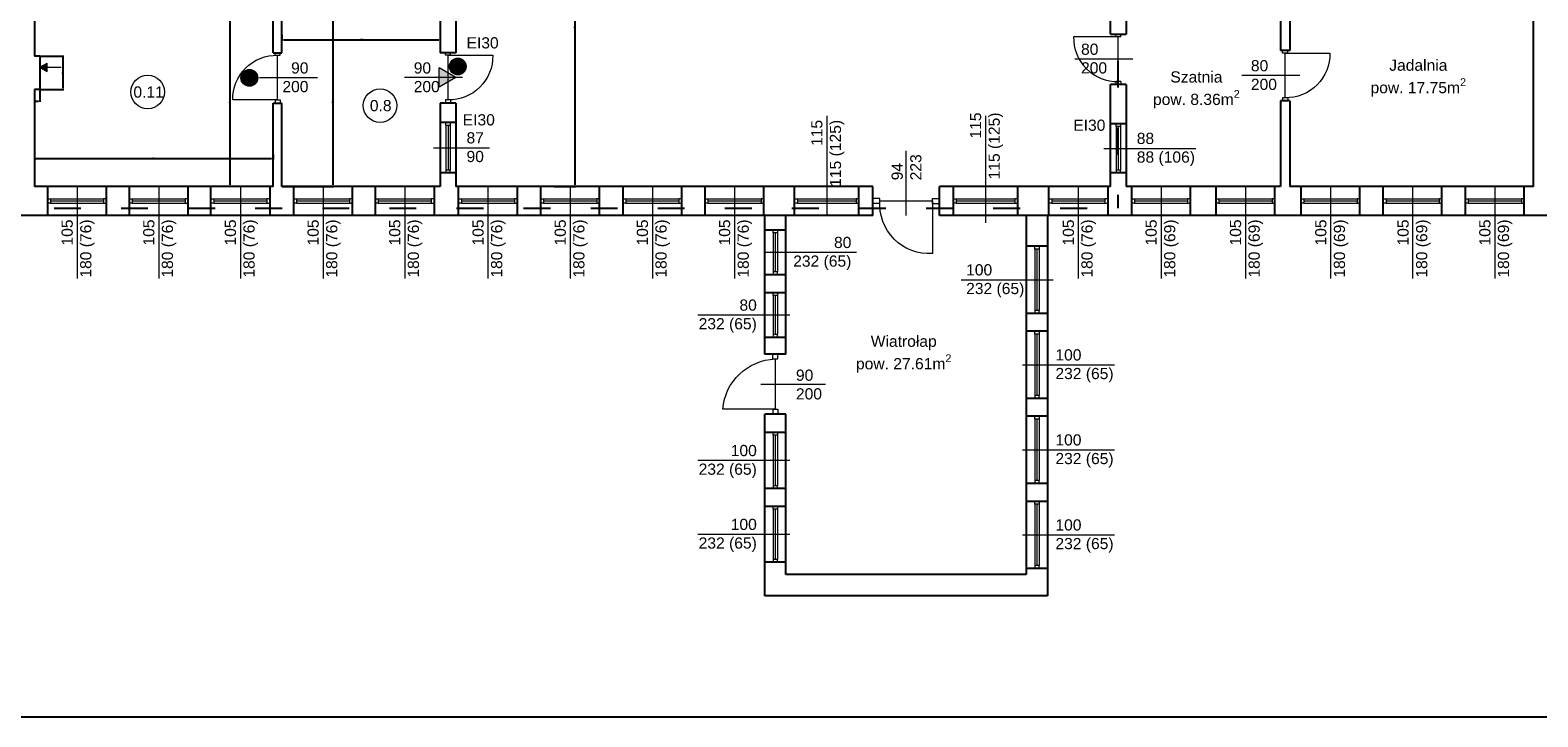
# Model space of a CAD drawing. Header units: millimetres. Extents: x 509 to 36614, y 492 to 3401.
# Tile 4 of 41: x 2313 to 5010, y 492 to 1719. Entities that reach past the tile are written whole.
import ezdxf

# ---------------------------------------------------------------- set-up
doc = ezdxf.new("R2010")
doc.units = ezdxf.units.MM
doc.linetypes.add('ACAD_ISO03W100', pattern=[30, 12, -18])
for name, color, linetype, lineweight in [('A_Kontur_cienka', 250, 'Continuous', 0), ('Okładziny', 132, 'Continuous', 25), ('opisy', 5, 'Continuous', 5), ('stolarka', 3, 'Continuous', 9), ('Wymiar', 7, 'Continuous', 5), ('wymiary', 6, 'Continuous', 5), ('ściany nośne', 1, 'Continuous', 25)]:
    doc.layers.add(name, color=color, linetype=linetype, lineweight=lineweight)
doc.styles.get("Standard").update_dxf_attribs({"font": 'ARIAL.TTF'})
doc.dimstyles.new('ISO-25', dxfattribs={"dimtxt": 2.5, "dimasz": 2.5, "dimexe": 1.25, "dimexo": 0.625, "dimtad": 1, "dimtxsty": 'Standard', "dimcen": 2.5, "dimadec": 0, "dimazin": 0, "dimtfac": 1, "dimtmove": 0, "dimatfit": 3, "dimfxl": 0, "dimarcsym": 0})

# ---------------------------------------------------------------- blocks, each defined once
blk = doc.blocks.new('*D277')
at = {"layer": 'Defpoints', "color": 0}
for p in [(3249.1, 2012.1), (3249.1, 1440.1), (3287.4, 1440.1)]:
    blk.add_point(p, dxfattribs=at)
at = {"layer": 'wymiary', "color": 0, "lineweight": -2}
for p, q in [((3249.7, 2012.1), (3288.7, 2012.1)), ((3287.4, 2009.6), (3287.4, 1442.6)), ((3249.7, 1440.1), (3288.7, 1440.1))]:
    blk.add_line(p, q, dxfattribs=at)
at = {"layer": 'wymiary', "color": 0}
for points in [[(3287.8, 2009.6), (3287, 2009.6), (3287.4, 2012.1)], [(3287, 1442.6), (3287.8, 1442.6), (3287.4, 1440.1)]]:
    blk.add_solid(points, dxfattribs=at)
at = {"layer": 'wymiary', "color": 0, "insert": (3285.5, 1726.1), "char_height": 2.5, "attachment_point": 5, "rotation": 90}
blk.add_mtext('572', dxfattribs=at)
blk = doc.blocks.new('*D278')
at = {"layer": 'Defpoints', "color": 0}
for p in [(2763.7, 1711.6), (3046.7, 1711.6), (3046.7, 1702.3)]:
    blk.add_point(p, dxfattribs=at)
at = {"layer": 'wymiary', "color": 0, "lineweight": -2}
for p, q in [((2763.7, 1710.9), (2763.7, 1701)), ((2766.2, 1702.3), (3044.2, 1702.3)), ((3046.7, 1710.9), (3046.7, 1701))]:
    blk.add_line(p, q, dxfattribs=at)
at = {"layer": 'wymiary', "color": 0}
for points in [[(2766.2, 1702.7), (2766.2, 1701.9), (2763.7, 1702.3)], [(3044.2, 1701.9), (3044.2, 1702.7), (3046.7, 1702.3)]]:
    blk.add_solid(points, dxfattribs=at)
at = {"layer": 'wymiary', "color": 0, "insert": (2905.2, 1704.2), "char_height": 2.5, "attachment_point": 5}
blk.add_mtext('283', dxfattribs=at)
blk = doc.blocks.new('*D279')
at = {"layer": 'Defpoints', "color": 0}
for p in [(2763.7, 1744.1), (2763.7, 1440.1), (2854.9, 1440.1)]:
    blk.add_point(p, dxfattribs=at)
at = {"layer": 'wymiary', "color": 0, "lineweight": -2}
for p, q in [((2764.3, 1744.1), (2856.1, 1744.1)), ((2854.9, 1741.6), (2854.9, 1442.6)), ((2764.3, 1440.1), (2856.1, 1440.1))]:
    blk.add_line(p, q, dxfattribs=at)
at = {"layer": 'wymiary', "color": 0}
for points in [[(2855.3, 1741.6), (2854.5, 1741.6), (2854.9, 1744.1)], [(2854.5, 1442.6), (2855.3, 1442.6), (2854.9, 1440.1)]]:
    blk.add_solid(points, dxfattribs=at)
at = {"layer": 'wymiary', "color": 0, "insert": (2853, 1592.1), "char_height": 2.5, "attachment_point": 5, "rotation": 90}
blk.add_mtext('304', dxfattribs=at)
blk = doc.blocks.new('*D282')
at = {"layer": 'Defpoints', "color": 0}
for p in [(2320.7, 1497.7), (2747.7, 1497.7), (2747.7, 1489.7)]:
    blk.add_point(p, dxfattribs=at)
at = {"layer": 'wymiary', "color": 0, "lineweight": -2}
for p, q in [((2320.7, 1497.1), (2320.7, 1488.5)), ((2323.2, 1489.7), (2745.2, 1489.7)), ((2747.7, 1497.1), (2747.7, 1488.5))]:
    blk.add_line(p, q, dxfattribs=at)
at = {"layer": 'wymiary', "color": 0}
for points in [[(2323.2, 1490.2), (2323.2, 1489.3), (2320.7, 1489.7)], [(2745.2, 1489.3), (2745.2, 1490.2), (2747.7, 1489.7)]]:
    blk.add_solid(points, dxfattribs=at)
at = {"layer": 'wymiary', "color": 0, "insert": (2534.2, 1491.6), "char_height": 2.5, "attachment_point": 5}
blk.add_mtext('427', dxfattribs=at)
blk = doc.blocks.new('*D283')
at = {"layer": 'Defpoints', "color": 0}
for p in [(2320.7, 1613.1), (2330.7, 1613.1), (2330.7, 1592.3)]:
    blk.add_point(p, dxfattribs=at)
at = {"layer": 'wymiary', "color": 0, "lineweight": -2}
for p, q in [((2320.7, 1612.4), (2320.7, 1591)), ((2323.2, 1592.3), (2328.2, 1592.3)), ((2330.7, 1612.4), (2330.7, 1591))]:
    blk.add_line(p, q, dxfattribs=at)
at = {"layer": 'wymiary', "color": 0}
for points in [[(2323.2, 1592.7), (2323.2, 1591.9), (2320.7, 1592.3)], [(2328.2, 1591.9), (2328.2, 1592.7), (2330.7, 1592.3)]]:
    blk.add_solid(points, dxfattribs=at)
at = {"layer": 'wymiary', "color": 0, "insert": (2325.7, 1594.2), "char_height": 2.5, "attachment_point": 5}
blk.add_mtext('10', dxfattribs=at)
blk = doc.blocks.new('*D284')
at = {"layer": 'Defpoints', "color": 0}
for p in [(2330.7, 1673.1), (2372.2, 1673.1), (2330.7, 1613.1)]:
    blk.add_point(p, dxfattribs=at)
at = {"layer": 'wymiary', "color": 0, "lineweight": -2}
for p, q in [((2331.3, 1673.1), (2373.5, 1673.1)), ((2372.2, 1615.6), (2372.2, 1670.6)), ((2331.3, 1613.1), (2373.5, 1613.1))]:
    blk.add_line(p, q, dxfattribs=at)
at = {"layer": 'wymiary', "color": 0}
for points in [[(2372.6, 1670.6), (2371.8, 1670.6), (2372.2, 1673.1)], [(2371.8, 1615.6), (2372.6, 1615.6), (2372.2, 1613.1)]]:
    blk.add_solid(points, dxfattribs=at)
at = {"layer": 'wymiary', "color": 0, "insert": (2370.3, 1643.1), "char_height": 2.5, "attachment_point": 5, "rotation": 90}
blk.add_mtext('60', dxfattribs=at)
blk = doc.blocks.new('*D285')
at = {"layer": 'Defpoints', "color": 0}
for p in [(2671.2, 1744.1), (2747.7, 1744.1), (2747.7, 1440.1)]:
    blk.add_point(p, dxfattribs=at)
at = {"layer": 'wymiary', "color": 0, "lineweight": -2}
for p, q in [((2747.1, 1744.1), (2670, 1744.1)), ((2671.2, 1442.6), (2671.2, 1741.6)), ((2747.1, 1440.1), (2670, 1440.1))]:
    blk.add_line(p, q, dxfattribs=at)
at = {"layer": 'wymiary', "color": 0}
for points in [[(2671.6, 1741.6), (2670.8, 1741.6), (2671.2, 1744.1)], [(2670.8, 1442.6), (2671.6, 1442.6), (2671.2, 1440.1)]]:
    blk.add_solid(points, dxfattribs=at)
at = {"layer": 'wymiary', "color": 0, "insert": (2669.3, 1592.1), "char_height": 2.5, "attachment_point": 5, "rotation": 90}
blk.add_mtext('304', dxfattribs=at)

msp = doc.modelspace()

# ---------------------------------------------------------------- hatches: boundary and pattern name
at = {"layer": 'Okładziny', "transparency": 33554687}
h = msp.add_hatch(color=251, dxfattribs=at)
h.dxf.hatch_style = 1
h.paths.add_polyline_path([(2343.711, 1653.074), (2343.711, 1660.574), (2330.72, 1653.074)])
h.paths.add_polyline_path([(2343.711, 1645.574), (2343.711, 1653.074), (2330.72, 1653.074)])
at = {"layer": 'stolarka', "transparency": 33554687}
h = msp.add_hatch(color=251, dxfattribs=at)
h.dxf.hatch_style = 1
h.paths.add_polyline_path([(2720.356, 1634.092, 1), (2690.356, 1634.092, 1)])
h = msp.add_hatch(color=251, dxfattribs=at)
h.dxf.hatch_style = 1
h.paths.add_polyline_path([(3093.091, 1654.366, 1), (3063.091, 1654.366, 1)])
at = {"layer": 'Wymiar', "transparency": 33554687}
h = msp.add_hatch(color=251, dxfattribs=at)
h.dxf.hatch_style = 1
h.paths.add_polyline_path([(3044.947, 1617.251), (3074.938, 1634.567), (3044.947, 1651.882)])

# ---------------------------------------------------------------- linework, layer by layer
at = {"layer": 'A_Kontur_cienka', "color": 0, "ltscale": 30}
msp.add_lwpolyline([(7219.139, 491.826), (509.139, 491.826), (509.139, 3361.826), (7219.139, 3361.826)], close=True, dxfattribs=at)
at = {"layer": 'opisy', "color": 251}
for p, q in [((2330.72, 1653.074), (2343.711, 1660.574)), ((2330.72, 1653.074), (2343.711, 1645.574)), ((2330.72, 1653.074), (2343.711, 1653.074)), ((2343.711, 1645.574), (2343.711, 1660.574)), ((2343.711, 1653.074), (2368.711, 1653.074)), ((4285.72, 1667.567), (4182.008, 1667.567)), ((2723.72, 1634.567), (2827.433, 1634.567)), ((3086.72, 1634.567), (2983.008, 1634.567)), ((4584.22, 1638.567), (4480.508, 1638.567)), ((3738.22, 1566.296), (3738.22, 1388.067)), ((4022.22, 1566.514), (4022.22, 1375.067)), ((3034.72, 1509.067), (3134.72, 1509.067)), ((3880.22, 1388.067), (3880.22, 1503.946)), ((4233.72, 1508.067), (4398.305, 1508.067)), ((2397.22, 1440.067), (2397.22, 1275.482)), ((2543.22, 1440.067), (2543.22, 1275.482)), ((2689.22, 1440.067), (2689.22, 1275.482)), ((2837.22, 1440.067), (2837.22, 1275.482)), ((2983.22, 1440.067), (2983.22, 1275.482)), ((3132.22, 1440.067), (3132.22, 1275.482)), ((3279.22, 1440.067), (3279.22, 1275.482)), ((3426.22, 1440.067), (3426.22, 1275.482)), ((3573.22, 1440.067), (3573.22, 1275.482)), ((4188.22, 1440.067), (4188.22, 1275.482)), ((4336.22, 1440.067), (4336.22, 1275.482)), ((4487.22, 1440.067), (4487.22, 1275.482)), ((4639.22, 1440.067), (4639.22, 1275.482)), ((4786.22, 1440.067), (4786.22, 1275.482)), ((4933.22, 1440.067), (4933.22, 1275.482)), ((3791.166, 1322.067), (3626.581, 1322.067)), ((3978.455, 1273.067), (4143.04, 1273.067)), ((3672.178, 1210.067), (3507.594, 1210.067)), ((4088.178, 1121.067), (4252.763, 1121.067)), ((3620.178, 1086.567), (3736.058, 1086.567)), ((3672.178, 950.067), (3507.594, 950.067)), ((4088.178, 969.067), (4252.763, 969.067)), ((3672.178, 818.067), (3507.594, 818.067)), ((4088.178, 817.067), (4252.763, 817.067))]:
    msp.add_line(p, q, dxfattribs=at)
for centre in [(2523.458, 1608.815), (2939.15, 1584.518)]:
    msp.add_circle(centre, 30, dxfattribs=at)
at = {"layer": 'stolarka', "color": 251}
for p, q in [((4259.72, 1707.567), (4179.72, 1707.567)), ((4255.22, 1707.567), (4255.22, 1712.067)), ((4264.22, 1707.567), (4255.22, 1707.567)), ((4259.72, 1627.567), (4259.72, 1707.567)), ((4264.22, 1707.567), (4264.22, 1712.067)), ((2751.22, 1674.567), (2751.22, 1679.067)), ((2751.22, 1674.567), (2760.22, 1674.567)), ((2755.72, 1594.567), (2755.72, 1674.567)), ((2760.22, 1674.567), (2760.22, 1679.067)), ((3056.22, 1674.567), (3056.22, 1679.067)), ((3065.22, 1674.567), (3056.22, 1674.567)), ((3060.72, 1594.567), (3060.72, 1674.567)), ((3060.72, 1674.567), (3140.72, 1674.567)), ((3065.22, 1674.567), (3065.22, 1679.067)), ((4553.72, 1678.567), (4553.72, 1683.067)), ((4562.72, 1678.567), (4553.72, 1678.567)), ((4558.22, 1598.567), (4558.22, 1678.567)), ((4558.22, 1678.567), (4638.22, 1678.567)), ((4562.72, 1678.567), (4562.72, 1683.067)), ((4255.22, 1627.567), (4255.22, 1622.067)), ((4264.22, 1627.567), (4255.22, 1627.567)), ((4264.22, 1627.567), (4264.22, 1622.067)), ((2755.72, 1594.567), (2675.72, 1594.567)), ((2751.22, 1594.567), (2760.22, 1594.567)), ((2751.22, 1594.567), (2751.22, 1589.067)), ((2760.22, 1594.567), (2760.22, 1589.067)), ((3056.22, 1594.567), (3056.22, 1589.067)), ((3065.22, 1594.567), (3056.22, 1594.567)), ((3065.22, 1594.567), (3065.22, 1589.067)), ((4553.72, 1598.567), (4553.72, 1593.067)), ((4562.72, 1598.567), (4553.72, 1598.567)), ((4562.72, 1598.567), (4562.72, 1593.067)), ((3056.72, 1549.067), (3056.72, 1554.067)), ((3064.72, 1549.067), (3056.72, 1549.067)), ((3056.72, 1549.067), (3056.721, 1469.067)), ((3060.72, 1549.067), (3060.721, 1469.067)), ((3064.72, 1554.067), (3064.72, 1549.067)), ((3064.72, 1549.067), (3064.721, 1469.067)), ((4255.72, 1547.067), (4255.72, 1552.067)), ((4263.72, 1547.067), (4255.72, 1547.067)), ((4255.72, 1547.067), (4255.72, 1469.067)), ((4259.72, 1547.067), (4259.72, 1469.067)), ((4263.72, 1552.067), (4263.72, 1547.067)), ((4263.72, 1547.067), (4263.72, 1469.067)), ((3064.721, 1469.067), (3056.721, 1469.067)), ((3056.721, 1469.067), (3056.721, 1464.067)), ((3064.721, 1464.067), (3064.721, 1469.067)), ((4263.72, 1469.067), (4255.72, 1469.067)), ((4255.72, 1469.067), (4255.72, 1464.067)), ((4263.72, 1464.067), (4263.72, 1469.067)), ((2344.72, 1418.067), (2349.72, 1418.067)), ((2349.72, 1410.067), (2344.72, 1410.067)), ((2349.72, 1418.067), (2349.72, 1410.067)), ((2349.72, 1418.067), (2444.72, 1418.067)), ((2349.72, 1414.067), (2444.72, 1414.067)), ((2349.72, 1410.067), (2444.72, 1410.067)), ((2449.72, 1418.067), (2444.72, 1418.067)), ((2444.72, 1418.067), (2444.72, 1410.067)), ((2444.72, 1410.067), (2449.72, 1410.067)), ((2490.72, 1418.067), (2495.72, 1418.067)), ((2495.72, 1410.067), (2490.72, 1410.067)), ((2495.72, 1418.067), (2495.72, 1410.067)), ((2495.72, 1418.067), (2590.72, 1418.067)), ((2495.72, 1414.067), (2590.72, 1414.067)), ((2495.72, 1410.067), (2590.72, 1410.067)), ((2595.72, 1418.067), (2590.72, 1418.067)), ((2590.72, 1418.067), (2590.72, 1410.067)), ((2590.72, 1410.067), (2595.72, 1410.067)), ((2636.72, 1418.067), (2641.72, 1418.067)), ((2641.72, 1410.067), (2636.72, 1410.067)), ((2641.72, 1418.067), (2641.72, 1410.067)), ((2641.72, 1418.067), (2736.72, 1418.067)), ((2641.72, 1414.067), (2736.72, 1414.067)), ((2641.72, 1410.067), (2736.72, 1410.067)), ((2741.72, 1418.067), (2736.72, 1418.067)), ((2736.72, 1418.067), (2736.72, 1410.067)), ((2736.72, 1410.067), (2741.72, 1410.067)), ((2784.72, 1418.067), (2789.72, 1418.067)), ((2789.72, 1410.067), (2784.72, 1410.067)), ((2789.72, 1418.067), (2789.72, 1410.067)), ((2789.72, 1418.067), (2884.72, 1418.067)), ((2789.72, 1414.067), (2884.72, 1414.067)), ((2789.72, 1410.067), (2884.72, 1410.067)), ((2889.72, 1418.067), (2884.72, 1418.067)), ((2884.72, 1418.067), (2884.72, 1410.067)), ((2884.72, 1410.067), (2889.72, 1410.067)), ((2930.72, 1418.067), (2935.72, 1418.067)), ((2935.72, 1410.067), (2930.72, 1410.067)), ((2935.72, 1418.067), (2935.72, 1410.067)), ((2935.72, 1418.067), (3030.72, 1418.067)), ((2935.72, 1414.067), (3030.72, 1414.067)), ((2935.72, 1410.067), (3030.72, 1410.067)), ((3035.72, 1418.067), (3030.72, 1418.067)), ((3030.72, 1418.067), (3030.72, 1410.067)), ((3030.72, 1410.067), (3035.72, 1410.067)), ((3079.72, 1418.067), (3084.72, 1418.067)), ((3084.72, 1410.067), (3079.72, 1410.067)), ((3084.72, 1418.067), (3084.72, 1410.067)), ((3084.72, 1418.067), (3179.72, 1418.067)), ((3084.72, 1414.067), (3179.72, 1414.067)), ((3084.72, 1410.067), (3179.72, 1410.067)), ((3184.72, 1418.067), (3179.72, 1418.067)), ((3179.72, 1418.067), (3179.72, 1410.067)), ((3179.72, 1410.067), (3184.72, 1410.067)), ((3226.72, 1418.067), (3231.72, 1418.067)), ((3231.72, 1410.067), (3226.72, 1410.067)), ((3231.72, 1418.067), (3231.72, 1410.067)), ((3231.72, 1418.067), (3326.72, 1418.067)), ((3231.72, 1414.067), (3326.72, 1414.067)), ((3231.72, 1410.067), (3326.72, 1410.067)), ((3331.72, 1418.067), (3326.72, 1418.067)), ((3326.72, 1418.067), (3326.72, 1410.067)), ((3326.72, 1410.067), (3331.72, 1410.067)), ((3373.72, 1418.067), (3378.72, 1418.067)), ((3378.72, 1410.067), (3373.72, 1410.067)), ((3378.72, 1418.067), (3378.72, 1410.067)), ((3378.72, 1418.067), (3473.72, 1418.067)), ((3378.72, 1414.067), (3473.72, 1414.067)), ((3378.72, 1410.067), (3473.72, 1410.067)), ((3478.72, 1418.067), (3473.72, 1418.067)), ((3473.72, 1418.067), (3473.72, 1410.067)), ((3473.72, 1410.067), (3478.72, 1410.067)), ((3520.72, 1418.067), (3525.72, 1418.067)), ((3525.72, 1410.067), (3520.72, 1410.067)), ((3525.72, 1418.067), (3525.72, 1410.067)), ((3525.72, 1418.067), (3620.72, 1418.067)), ((3525.72, 1414.067), (3620.72, 1414.067)), ((3525.72, 1410.067), (3620.72, 1410.067)), ((3625.72, 1418.067), (3620.72, 1418.067)), ((3620.72, 1418.067), (3620.72, 1410.067)), ((3620.72, 1410.067), (3625.72, 1410.067)), ((3680.72, 1418.067), (3685.72, 1418.067)), ((3685.72, 1410.067), (3680.72, 1410.067)), ((3685.72, 1418.067), (3685.72, 1410.067)), ((3685.72, 1418.067), (3790.72, 1418.067)), ((3685.72, 1414.067), (3790.72, 1414.067)), ((3685.72, 1410.067), (3790.72, 1410.067)), ((3795.72, 1418.067), (3790.72, 1418.067)), ((3790.72, 1418.067), (3790.72, 1410.067)), ((3790.72, 1410.067), (3795.72, 1410.067)), ((3833.22, 1418.567), (3820.72, 1418.567)), ((3833.22, 1409.567), (3820.72, 1409.567)), ((3833.22, 1409.567), (3833.22, 1418.567)), ((3833.22, 1414.067), (3927.22, 1414.067)), ((3927.22, 1418.567), (3939.72, 1418.567)), ((3927.22, 1409.567), (3927.22, 1418.567)), ((3927.22, 1414.067), (3927.22, 1320.067)), ((3927.22, 1409.567), (3939.72, 1409.567)), ((3964.72, 1418.067), (3969.72, 1418.067)), ((3969.72, 1410.067), (3964.72, 1410.067)), ((3969.72, 1418.067), (3969.72, 1410.067)), ((3969.72, 1418.067), (4074.72, 1418.067)), ((3969.72, 1414.067), (4074.72, 1414.067)), ((3969.72, 1410.067), (4074.72, 1410.067)), ((4079.72, 1418.067), (4074.72, 1418.067)), ((4074.72, 1418.067), (4074.72, 1410.067)), ((4074.72, 1410.067), (4079.72, 1410.067)), ((4135.72, 1418.067), (4140.72, 1418.067)), ((4140.72, 1410.067), (4135.72, 1410.067)), ((4140.72, 1418.067), (4140.72, 1410.067)), ((4140.72, 1418.067), (4235.72, 1418.067)), ((4140.72, 1414.067), (4235.72, 1414.067)), ((4140.72, 1410.067), (4235.72, 1410.067)), ((4240.72, 1418.067), (4235.72, 1418.067)), ((4235.72, 1418.067), (4235.72, 1410.067)), ((4235.72, 1410.067), (4240.72, 1410.067)), ((4283.72, 1418.067), (4288.72, 1418.067)), ((4288.72, 1410.067), (4283.72, 1410.067)), ((4288.72, 1418.067), (4288.72, 1410.067)), ((4288.72, 1418.067), (4383.72, 1418.067)), ((4288.72, 1414.067), (4383.72, 1414.067)), ((4288.72, 1410.067), (4383.72, 1410.067)), ((4388.72, 1418.067), (4383.72, 1418.067)), ((4383.72, 1418.067), (4383.72, 1410.067)), ((4383.72, 1410.067), (4388.72, 1410.067)), ((4434.72, 1418.067), (4439.72, 1418.067)), ((4439.72, 1410.067), (4434.72, 1410.067)), ((4439.72, 1418.067), (4439.72, 1410.067)), ((4439.72, 1418.067), (4534.72, 1418.067)), ((4439.72, 1414.067), (4534.72, 1414.067)), ((4439.72, 1410.067), (4534.72, 1410.067)), ((4539.72, 1418.067), (4534.72, 1418.067)), ((4534.72, 1418.067), (4534.72, 1410.067)), ((4534.72, 1410.067), (4539.72, 1410.067)), ((4586.72, 1418.067), (4591.72, 1418.067)), ((4591.72, 1410.067), (4586.72, 1410.067)), ((4591.72, 1418.067), (4591.72, 1410.067)), ((4591.72, 1418.067), (4686.72, 1418.067)), ((4591.72, 1414.067), (4686.72, 1414.067)), ((4591.72, 1410.067), (4686.72, 1410.067)), ((4691.72, 1418.067), (4686.72, 1418.067)), ((4686.72, 1418.067), (4686.72, 1410.067)), ((4686.72, 1410.067), (4691.72, 1410.067)), ((4733.72, 1418.067), (4738.72, 1418.067)), ((4738.72, 1410.067), (4733.72, 1410.067)), ((4738.72, 1418.067), (4738.72, 1410.067)), ((4738.72, 1418.067), (4833.72, 1418.067)), ((4738.72, 1414.067), (4833.72, 1414.067)), ((4738.72, 1410.067), (4833.72, 1410.067)), ((4838.72, 1418.067), (4833.72, 1418.067)), ((4833.72, 1418.067), (4833.72, 1410.067)), ((4833.72, 1410.067), (4838.72, 1410.067)), ((4880.72, 1418.067), (4885.72, 1418.067)), ((4885.72, 1410.067), (4880.72, 1410.067)), ((4885.72, 1418.067), (4885.72, 1410.067)), ((4885.72, 1418.067), (4980.72, 1418.067)), ((4885.72, 1414.067), (4980.72, 1414.067)), ((4885.72, 1410.067), (4980.72, 1410.067)), ((4985.72, 1418.067), (4980.72, 1418.067)), ((4980.72, 1418.067), (4980.72, 1410.067)), ((4980.72, 1410.067), (4985.72, 1410.067)), ((3642.178, 1357.067), (3642.178, 1362.067)), ((3650.178, 1357.067), (3642.178, 1357.067)), ((3642.178, 1357.067), (3642.178, 1287.067)), ((3646.178, 1357.067), (3646.178, 1287.067)), ((3650.178, 1362.067), (3650.178, 1357.067)), ((3650.178, 1357.067), (3650.178, 1287.067)), ((4110.178, 1328.067), (4110.178, 1333.067)), ((4118.178, 1328.067), (4110.178, 1328.067)), ((4110.178, 1328.067), (4110.178, 1218.067)), ((4114.178, 1328.067), (4114.178, 1218.067)), ((4118.178, 1333.067), (4118.178, 1328.067)), ((4118.178, 1328.067), (4118.178, 1218.067)), ((3650.178, 1287.067), (3642.178, 1287.067)), ((3642.178, 1287.067), (3642.178, 1282.067)), ((3650.178, 1282.067), (3650.178, 1287.067)), ((3642.178, 1245.067), (3642.178, 1250.067)), ((3650.178, 1245.067), (3642.178, 1245.067)), ((3642.178, 1245.067), (3642.178, 1175.067)), ((3646.178, 1245.067), (3646.178, 1175.067)), ((3650.178, 1250.067), (3650.178, 1245.067)), ((3650.178, 1245.067), (3650.178, 1175.067)), ((4118.178, 1218.067), (4110.178, 1218.067)), ((4110.178, 1218.067), (4110.178, 1213.067)), ((4118.178, 1213.067), (4118.178, 1218.067)), ((3650.178, 1175.067), (3642.178, 1175.067)), ((3642.178, 1175.067), (3642.178, 1170.067)), ((3650.178, 1170.067), (3650.178, 1175.067)), ((4110.178, 1176.067), (4110.178, 1181.067)), ((4118.178, 1176.067), (4110.178, 1176.067)), ((4110.178, 1176.067), (4110.178, 1066.067)), ((4114.178, 1176.067), (4114.178, 1066.067)), ((4118.178, 1181.067), (4118.178, 1176.067)), ((4118.178, 1176.067), (4118.178, 1066.067)), ((3641.678, 1131.567), (3641.678, 1140.067)), ((3650.678, 1131.567), (3650.678, 1140.067)), ((3641.678, 1131.567), (3650.678, 1131.567)), ((3646.178, 1131.567), (3646.178, 1041.567)), ((4118.178, 1066.067), (4110.178, 1066.067)), ((4110.178, 1066.067), (4110.178, 1061.067)), ((4118.178, 1061.067), (4118.178, 1066.067)), ((3646.178, 1041.567), (3552.178, 1041.567)), ((3641.678, 1041.567), (3641.678, 1033.067)), ((3641.678, 1041.567), (3650.678, 1041.567)), ((3650.678, 1041.567), (3650.678, 1033.067)), ((4110.178, 1024.067), (4110.178, 1029.067)), ((4118.178, 1029.067), (4118.178, 1024.067)), ((3642.178, 995.067), (3642.178, 1000.067)), ((3650.178, 1000.067), (3650.178, 995.067)), ((4118.178, 1024.067), (4110.178, 1024.067)), ((4110.178, 1024.067), (4110.178, 914.067)), ((4114.178, 1024.067), (4114.178, 914.067)), ((4118.178, 1024.067), (4118.178, 914.067)), ((3650.178, 995.067), (3642.178, 995.067)), ((3642.178, 995.067), (3642.178, 905.067)), ((3646.178, 995.067), (3646.178, 905.067)), ((3650.178, 995.067), (3650.178, 905.067)), ((3650.178, 905.067), (3642.178, 905.067)), ((3642.178, 905.067), (3642.178, 900.067)), ((3650.178, 900.067), (3650.178, 905.067)), ((4118.178, 914.067), (4110.178, 914.067)), ((4110.178, 914.067), (4110.178, 909.067)), ((4118.178, 909.067), (4118.178, 914.067)), ((3642.178, 863.067), (3642.178, 868.067)), ((3650.178, 863.067), (3642.178, 863.067)), ((3642.178, 863.067), (3642.178, 773.067)), ((3646.178, 863.067), (3646.178, 773.067)), ((3650.178, 868.067), (3650.178, 863.067)), ((3650.178, 863.067), (3650.178, 773.067)), ((4110.178, 872.067), (4110.178, 877.067)), ((4118.178, 872.067), (4110.178, 872.067)), ((4110.178, 872.067), (4110.178, 762.067)), ((4114.178, 872.067), (4114.178, 762.067)), ((4118.178, 877.067), (4118.178, 872.067)), ((4118.178, 872.067), (4118.178, 762.067)), ((3650.178, 773.067), (3642.178, 773.067)), ((3642.178, 773.067), (3642.178, 768.067)), ((3650.178, 768.067), (3650.178, 773.067)), ((4118.178, 762.067), (4110.178, 762.067)), ((4110.178, 762.067), (4110.178, 757.067)), ((4118.178, 757.067), (4118.178, 762.067))]:
    msp.add_line(p, q, dxfattribs=at)
for points in [[(4179.72, 1707.567, 0.42573526), (4259.72, 1627.567)], [(2675.72, 1594.567, -0.42573526), (2755.72, 1674.567)], [(3140.72, 1674.567, -0.42573526), (3060.72, 1594.567)], [(4638.22, 1678.567, -0.42573526), (4558.22, 1598.567)], [(3927.22, 1320.067, -0.45366358), (3833.22, 1414.067)], [(3552.178, 1041.567, -0.38159533), (3646.178, 1131.567)]]:
    msp.add_lwpolyline(points, format="xyb", dxfattribs=at)
for centre in [(2705.356, 1634.092), (3078.091, 1654.366)]:
    msp.add_circle(centre, 15, dxfattribs=at)
at = {"layer": 'Wymiar', "color": 251}
for p, q in [((3044.947, 1617.251), (3044.947, 1651.882)), ((3074.938, 1634.567), (3044.947, 1651.882)), ((3074.938, 1634.567), (3044.947, 1617.251))]:
    msp.add_line(p, q, dxfattribs=at)
at = {"layer": 'ściany nośne', "color": 251, "linetype": 'ACAD_ISO03W100', "ltscale": 4}
for p in [(4258.956, 2024.759), (1875.983, 1400.886)]:
    msp.add_line(p, (4258.665, 1400.886), dxfattribs=at)
at = {"layer": 'ściany nośne', "color": 251}
for p, q in [((3074.72, 2011.962), (3074.72, 1679.067)), ((4245.72, 1712.067), (4245.72, 2012.067)), ((2320.72, 1853.074), (2320.72, 1673.074)), ((4566.72, 1847.067), (4566.72, 1683.067)), ((5002.72, 1440.067), (5002.72, 1847.067)), ((2747.72, 1679.067), (2747.72, 1744.067)), ((2763.72, 1679.067), (2763.72, 1744.067)), ((3046.72, 1744.067), (3046.72, 1679.067)), ((4273.72, 1743.067), (4273.72, 1712.067)), ((4549.72, 1743.067), (4549.72, 1683.067)), ((4245.72, 1712.067), (4273.72, 1712.067)), ((2330.72, 1673.074), (2320.72, 1673.074)), ((2330.72, 1673.074), (2330.72, 1613.074)), ((2747.72, 1679.067), (2763.72, 1679.067)), ((3074.72, 1679.067), (3046.72, 1679.067)), ((4566.72, 1683.067), (4549.72, 1683.067)), ((4245.72, 1440.067), (4245.72, 1622.067)), ((4273.72, 1622.067), (4245.72, 1622.067)), ((4273.72, 1622.067), (4273.72, 1440.067)), ((2320.72, 1613.074), (2320.72, 1440.067)), ((2330.72, 1613.074), (2320.72, 1613.074)), ((4549.72, 1593.067), (4549.72, 1440.067)), ((4566.72, 1593.067), (4549.72, 1593.067)), ((4566.72, 1593.067), (4566.72, 1440.067)), ((2747.72, 1440.067), (2747.72, 1589.067)), ((2747.72, 1589.067), (2763.72, 1589.067)), ((2763.72, 1440.067), (2763.72, 1589.067)), ((3046.72, 1589.067), (3046.72, 1440.067)), ((3074.72, 1589.067), (3046.72, 1589.067)), ((3074.72, 1589.067), (3074.72, 1440.067)), ((3074.72, 1554.067), (3046.72, 1554.067)), ((4273.72, 1552.067), (4245.72, 1552.067)), ((3074.72, 1464.067), (3046.72, 1464.067)), ((4273.72, 1464.067), (4245.72, 1464.067)), ((2747.72, 1440.067), (2320.72, 1440.067)), ((2344.72, 1388.067), (2344.72, 1440.067)), ((2449.72, 1388.067), (2449.72, 1440.067)), ((2490.72, 1388.067), (2490.72, 1440.067)), ((2595.72, 1388.067), (2595.72, 1440.067)), ((2636.72, 1388.067), (2636.72, 1440.067)), ((2741.72, 1440.067), (2741.72, 1388.067)), ((3046.72, 1440.067), (2763.72, 1440.067)), ((2784.72, 1388.067), (2784.72, 1440.067)), ((2889.72, 1388.067), (2889.72, 1440.067)), ((2930.72, 1388.067), (2930.72, 1440.067)), ((3035.72, 1440.067), (3035.72, 1388.067)), ((3820.72, 1440.067), (3074.72, 1440.067)), ((3079.72, 1388.067), (3079.72, 1440.067)), ((3184.72, 1388.067), (3184.72, 1440.067)), ((3226.72, 1388.067), (3226.72, 1440.067)), ((3331.72, 1388.067), (3331.72, 1440.067)), ((3373.72, 1388.067), (3373.72, 1440.067)), ((3478.72, 1388.067), (3478.72, 1440.067)), ((3520.72, 1388.067), (3520.72, 1440.067)), ((3625.72, 1388.067), (3625.72, 1440.067)), ((3680.72, 1388.067), (3680.72, 1440.067)), ((3795.72, 1388.067), (3795.72, 1440.067)), ((3820.72, 1388.067), (3820.72, 1440.067)), ((4245.72, 1440.067), (3939.72, 1440.067)), ((3939.72, 1388.067), (3939.72, 1440.067)), ((3964.72, 1388.067), (3964.72, 1440.067)), ((4079.72, 1388.067), (4079.72, 1440.067)), ((4135.72, 1388.067), (4135.72, 1440.067)), ((4240.72, 1440.067), (4240.72, 1388.067)), ((4549.72, 1440.067), (4273.72, 1440.067)), ((4283.72, 1388.067), (4283.72, 1440.067)), ((4388.72, 1388.067), (4388.72, 1440.067)), ((4434.72, 1388.067), (4434.72, 1440.067)), ((4539.72, 1388.067), (4539.72, 1440.067)), ((5002.72, 1440.067), (4566.72, 1440.067)), ((4586.72, 1388.067), (4586.72, 1440.067)), ((4691.72, 1388.067), (4691.72, 1440.067)), ((4733.72, 1388.067), (4733.72, 1440.067)), ((4838.72, 1388.067), (4838.72, 1440.067)), ((4880.72, 1388.067), (4880.72, 1440.067)), ((4985.72, 1388.067), (4985.72, 1440.067)), ((3820.72, 1388.067), (1244.72, 1388.067)), ((3627.178, 1140.067), (3627.178, 1388.067)), ((3665.178, 1140.067), (3665.178, 1388.067)), ((5938.72, 1388.067), (3939.72, 1388.067)), ((4095.178, 1388.067), (4095.178, 746.067)), ((4133.178, 1388.067), (4133.178, 708.067)), ((3665.178, 1362.067), (3627.178, 1362.067)), ((4133.178, 1333.067), (4095.178, 1333.067)), ((3665.178, 1282.067), (3627.178, 1282.067)), ((3665.178, 1250.067), (3627.178, 1250.067)), ((4133.178, 1213.067), (4095.178, 1213.067)), ((3665.178, 1170.067), (3627.178, 1170.067)), ((4133.178, 1181.067), (4095.178, 1181.067)), ((3665.178, 1140.067), (3627.178, 1140.067)), ((4133.178, 1061.067), (4095.178, 1061.067)), ((3627.178, 708.067), (3627.178, 1033.067)), ((3665.178, 1033.067), (3627.178, 1033.067)), ((3665.178, 746.067), (3665.178, 1033.067)), ((4133.178, 1029.067), (4095.178, 1029.067)), ((3665.178, 1000.067), (3627.178, 1000.067)), ((3665.178, 900.067), (3627.178, 900.067)), ((4133.178, 909.067), (4095.178, 909.067)), ((3665.178, 868.067), (3627.178, 868.067)), ((4133.178, 877.067), (4095.178, 877.067)), ((3665.178, 768.067), (3627.178, 768.067)), ((4133.178, 757.067), (4095.178, 757.067)), ((4095.178, 746.067), (3665.178, 746.067)), ((4133.178, 708.067), (3627.178, 708.067))]:
    msp.add_line(p, q, dxfattribs=at)
at = {"layer": 'ściany nośne', "color": 0}
for p, q in [((797.989, 491.826), (6397.989, 491.826)), ((896.545, 491.826), (6496.545, 491.826))]:
    msp.add_line(p, q, dxfattribs=at)

# ---------------------------------------------------------------- texts
at = {"layer": 'opisy', "color": 251, "char_height": 20}
for s, insert, width, attachment_point in [('EI30', (3093.842, 1706.763), 104.91277, 1), ('80\\P200', (4193.081, 1695.339), 6.69806, 1), ('90\\P200', (2811.055, 1661.883), 6.69806, 3), ('90\\P200', (2999.385, 1661.883), 6.69806, 1), ('\\A1;\\pxqc;Szatnia\\Ppow. 8.36m{\\H0.7x;\\S2^ ;}', (4287.55, 1645.816), 223.77925, 1), ('80\\P200', (4496.885, 1665.883), 6.69806, 1), ('\\A1;\\pxqc;Jadalnia\\Ppow. 17.75m{\\H0.7x;\\S2^ ;}', (4684.516, 1666.827), 223.77925, 1), ('0.11', (2497.899, 1618.849), 104.91277, 1), ('0.8', (2920.881, 1594.551), 104.91277, 1), ('EI30', (3087.02, 1569.111), 104.91277, 1), ('EI30', (4179.15, 1559.476), 104.91277, 1), ('87\\P90 ', (3093.795, 1536.9), 104.91277, 1), ('88\\P88 (106)', (4292.795, 1535.9), 104.91277, 1), ('80\\P232 (65)', (3782.246, 1349.9), 104.91277, 3), ('100\\P232 (65)', (3987.54, 1300.9), 104.91277, 1), ('80\\P232 (65)', (3613.104, 1237.9), 104.91277, 3), ('\\A1;\\pxqc;Wiatrołap\\Ppow. 27.61m{\\H0.7x;\\S2^ ;}', (3764.008, 1173.3), 223.77925, 1), ('100\\P232 (65)', (4147.253, 1148.9), 104.91277, 1), ('90\\P200', (3683.056, 1112.615), 6.69806, 1), ('100\\P232 (65)', (3613.104, 977.9), 104.91277, 3), ('100\\P232 (65)', (4147.253, 996.9), 104.91277, 1), ('100\\P232 (65)', (3613.104, 845.9), 104.91277, 3), ('100\\P232 (65)', (4147.253, 844.9), 104.91277, 1)]:
    msp.add_mtext(s, dxfattribs=dict(at, insert=insert, width=width, attachment_point=attachment_point))
at = {"layer": 'opisy', "color": 251, "char_height": 20, "rotation": 90}
for s, insert, width, attachment_point in [('115\\P115 (125)', (3994.387, 1572.171), 130.15486, 3), ('115\\P115 (125)', (3710.387, 1558.953), 130.15486, 3), ('94\\P223', (3854.172, 1450.944), 6.69806, 1), ('105\\P180 (76)', (2369.387, 1380.992), 104.91277, 3), ('105\\P180 (76)', (2515.387, 1380.992), 104.91277, 3), ('105\\P180 (76)', (2661.387, 1380.992), 104.91277, 3), ('105\\P180 (76)', (2809.387, 1380.992), 104.91277, 3), ('105\\P180 (76)', (2955.387, 1380.992), 104.91277, 3), ('105\\P180 (76)', (3104.387, 1380.992), 104.91277, 3), ('105\\P180 (76)', (3251.387, 1380.992), 104.91277, 3), ('105\\P180 (76)', (3398.387, 1380.992), 104.91277, 3), ('105\\P180 (76)', (3545.387, 1380.992), 104.91277, 3), ('105\\P180 (76)', (4160.387, 1380.992), 104.91277, 3), ('105\\P180 (69)', (4308.387, 1380.992), 104.91277, 3), ('105\\P180 (69)', (4459.387, 1380.992), 104.91277, 3), ('105\\P180 (69)', (4611.945, 1380.992), 104.91277, 3), ('105\\P180 (69)', (4759.099, 1380.992), 104.91277, 3), ('105\\P180 (69)', (4905.387, 1380.992), 104.91277, 3)]:
    msp.add_mtext(s, dxfattribs=dict(at, insert=insert, width=width, attachment_point=attachment_point))

# ---------------------------------------------------------------- dimensions: what is measured, and where the dimension line sits
at = {"layer": 'wymiary', "color": 251}
for base, p1, p2, picture, middle in [((3287.422, 1440.067), (3249.056, 2012.065), (3249.056, 1440.067), '*D277', (3285.521, 1726.066)), ((2671.209, 1744.067), (2747.72, 1440.067), (2747.72, 1744.067), '*D285', (2669.306, 1592.067)), ((2854.874, 1440.067), (2763.72, 1744.067), (2763.72, 1440.067), '*D279', (2852.972, 1592.067)), ((2372.233, 1673.074), (2330.72, 1613.074), (2330.72, 1673.074), '*D284', (2370.332, 1643.074))]:
    dim = msp.add_linear_dim(base=base, p1=p1, p2=p2, angle=90, dimstyle='ISO-25', dxfattribs=at)
    dim.commit()
    dim.dimension.update_dxf_attribs({"geometry": picture, "text_midpoint": middle})
for base, p1, p2, picture, middle in [((3046.72, 1702.289), (2763.72, 1711.567), (3046.72, 1711.567), '*D278', (2905.22, 1704.191)), ((2330.72, 1592.282), (2320.72, 1613.074), (2330.72, 1613.074), '*D283', (2325.72, 1594.183)), ((2747.72, 1489.733), (2320.72, 1497.736), (2747.72, 1497.736), '*D282', (2534.22, 1491.614))]:
    dim = msp.add_linear_dim(base=base, p1=p1, p2=p2, dimstyle='ISO-25', dxfattribs=at)
    dim.commit()
    dim.dimension.update_dxf_attribs({"geometry": picture, "text_midpoint": middle})

doc.saveas('drawing.dxf')
